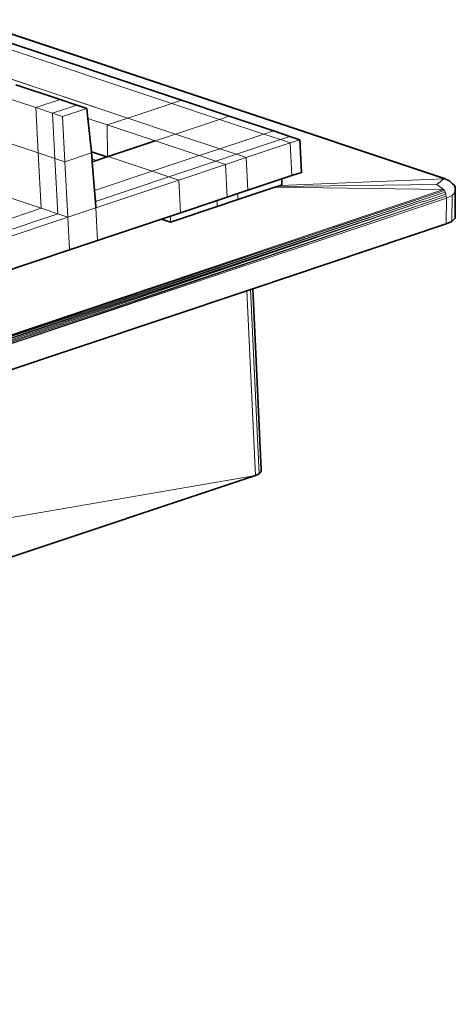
# Model space of a CAD drawing. Header units: inches. Extents: x 0 to 12.9, y 0 to 8.3.
# Tile 70 of 74: x 10.097 to 10.457, y 1.415 to 2.228. Entities that reach past the tile are written whole.
import ezdxf

# ---------------------------------------------------------------- set-up
doc = ezdxf.new("R2010")
doc.units = ezdxf.units.IN
doc.header["$MEASUREMENT"] = 0
doc.layers.add('Default', color=7, linetype='Continuous')

# ---------------------------------------------------------------- blocks, each defined once
blk = doc.blocks.new('MODEL_3')
at = {"lineweight": 0}
for p, q in [((10.01478, 2.2282), (10.22237, 2.159)), ((10.22237, 2.159), (10.01478, 2.2282)), ((9.97839, 2.21607), (10.18598, 2.14687)), ((10.18598, 2.14687), (9.97839, 2.21607)), ((10.07358, 2.21388), (10.23029, 2.16164)), ((10.23029, 2.16164), (10.07358, 2.21388)), ((10.08473, 2.2176), (10.4471, 2.09656)), ((10.13005, 2.1622), (10.09343, 2.17441)), ((10.09343, 2.17441), (10.13005, 2.1622)), ((10.10994, 2.1555), (10.07331, 2.16771)), ((10.07331, 2.16771), (10.10994, 2.1555)), ((10.13005, 2.1622), (10.10994, 2.1555)), ((10.10994, 2.1555), (10.13005, 2.1622)), ((10.12375, 2.1509), (10.14387, 2.1576)), ((10.14387, 2.1576), (10.12375, 2.1509)), ((10.14387, 2.1576), (10.13005, 2.1622)), ((10.13005, 2.1622), (10.14387, 2.1576)), ((10.14387, 2.1576), (10.15199, 2.15489)), ((10.15199, 2.15489), (10.14387, 2.1576)), ((10.22237, 2.159), (10.18598, 2.14687)), ((10.18598, 2.14687), (10.22237, 2.159)), ((10.23029, 2.16164), (10.22237, 2.159)), ((10.22237, 2.159), (10.23029, 2.16164)), ((10.22237, 2.159), (10.26186, 2.14584)), ((10.26186, 2.14584), (10.22237, 2.159)), ((10.26979, 2.14848), (10.23029, 2.16164)), ((10.23029, 2.16164), (10.26979, 2.14848)), ((10.12375, 2.1509), (10.10994, 2.1555)), ((10.10994, 2.1555), (10.11177, 2.1181)), ((10.11177, 2.1181), (10.10994, 2.1555)), ((10.10994, 2.1555), (10.12375, 2.1509)), ((10.1257, 2.11346), (10.12375, 2.1509)), ((10.12375, 2.1509), (10.13188, 2.14819)), ((10.13188, 2.14819), (10.12375, 2.1509)), ((10.12375, 2.1509), (10.1257, 2.11346)), ((10.13188, 2.14819), (10.15199, 2.15489)), ((10.15199, 2.15489), (10.13188, 2.14819)), ((10.13188, 2.14819), (10.13389, 2.11073)), ((10.13389, 2.11073), (10.13188, 2.14819)), ((10.15199, 2.15489), (10.15291, 2.14656)), ((10.15291, 2.14656), (10.15199, 2.15489)), ((10.26186, 2.14584), (10.26979, 2.14848)), ((10.26979, 2.14848), (10.26186, 2.14584)), ((10.30628, 2.13631), (10.26979, 2.14848)), ((10.26979, 2.14848), (10.30628, 2.13631)), ((10.15291, 2.14656), (10.15595, 2.11899)), ((10.16898, 2.14121), (10.15291, 2.14656)), ((10.15291, 2.14656), (10.16898, 2.14121)), ((10.15595, 2.11899), (10.15291, 2.14656)), ((10.18598, 2.14687), (10.16898, 2.14121)), ((10.16898, 2.14121), (10.18598, 2.14687)), ((10.16898, 2.14121), (10.16927, 2.11497)), ((10.16927, 2.11497), (10.16898, 2.14121)), ((10.16898, 2.14121), (10.20848, 2.12804)), ((10.20848, 2.12804), (10.16898, 2.14121)), ((10.18598, 2.14687), (10.22548, 2.13371)), ((10.22548, 2.13371), (10.18598, 2.14687)), ((10.22548, 2.13371), (10.26186, 2.14584)), ((10.26186, 2.14584), (10.22548, 2.13371)), ((10.26186, 2.14584), (10.29835, 2.13367)), ((10.29835, 2.13367), (10.26186, 2.14584)), ((10.22548, 2.13371), (10.20848, 2.12804)), ((10.20848, 2.12804), (10.22548, 2.13371)), ((10.22548, 2.13371), (10.26196, 2.12154)), ((10.26196, 2.12154), (10.22548, 2.13371)), ((10.29835, 2.13367), (10.26196, 2.12154)), ((10.26196, 2.12154), (10.29835, 2.13367)), ((10.30628, 2.13631), (10.29835, 2.13367)), ((10.29835, 2.13367), (10.30628, 2.13631)), ((10.29835, 2.13367), (10.31211, 2.12909)), ((10.31211, 2.12909), (10.29835, 2.13367)), ((10.32003, 2.13173), (10.30628, 2.13631)), ((10.30628, 2.13631), (10.32003, 2.13173)), ((10.11177, 2.1181), (10.07487, 2.1304)), ((10.07487, 2.1304), (10.11177, 2.1181)), ((10.20848, 2.12804), (10.1697, 2.11512)), ((10.1697, 2.11512), (10.20848, 2.12804)), ((10.24496, 2.11588), (10.20848, 2.12804)), ((10.20848, 2.12804), (10.24496, 2.11588)), ((10.27572, 2.11696), (10.31211, 2.12909)), ((10.31211, 2.12909), (10.27572, 2.11696)), ((10.28382, 2.11426), (10.32021, 2.12639)), ((10.32021, 2.12639), (10.28382, 2.11426)), ((10.32003, 2.13173), (10.31211, 2.12909)), ((10.31211, 2.12909), (10.32021, 2.12639)), ((10.32813, 2.12903), (10.32003, 2.13173)), ((10.32021, 2.12639), (10.32813, 2.12903)), ((10.32021, 2.12639), (10.32162, 2.09936)), ((10.32162, 2.09936), (10.32021, 2.12639)), ((10.32813, 2.12903), (10.32954, 2.10201)), ((10.32954, 2.10201), (10.32813, 2.12903)), ((10.11442, 2.07236), (10.11177, 2.1181)), ((10.11177, 2.1181), (10.1257, 2.11346)), ((10.1257, 2.11346), (10.11177, 2.1181)), ((10.11177, 2.1181), (10.11442, 2.07236)), ((10.13389, 2.11073), (10.15605, 2.11812)), ((10.15605, 2.11812), (10.13389, 2.11073)), ((10.15595, 2.11899), (10.15605, 2.11812)), ((10.16865, 2.11476), (10.15595, 2.11899)), ((10.15595, 2.11899), (10.16865, 2.11476)), ((10.15605, 2.11812), (10.15595, 2.11899)), ((10.15605, 2.11812), (10.15643, 2.11316)), ((10.15643, 2.11316), (10.15605, 2.11812)), ((10.24496, 2.11588), (10.20619, 2.10295)), ((10.20619, 2.10295), (10.24496, 2.11588)), ((10.26196, 2.12154), (10.24496, 2.11588)), ((10.24496, 2.11588), (10.26196, 2.12154)), ((10.25872, 2.11129), (10.24496, 2.11588)), ((10.24496, 2.11588), (10.25872, 2.11129)), ((10.27572, 2.11696), (10.25872, 2.11129)), ((10.25872, 2.11129), (10.27572, 2.11696)), ((10.26196, 2.12154), (10.27572, 2.11696)), ((10.27572, 2.11696), (10.26196, 2.12154)), ((10.27572, 2.11696), (10.28382, 2.11426)), ((10.28382, 2.11426), (10.27572, 2.11696)), ((10.12818, 2.06778), (10.1257, 2.11346)), ((10.1257, 2.11346), (10.13389, 2.11073)), ((10.13389, 2.11073), (10.1257, 2.11346)), ((10.1257, 2.11346), (10.12818, 2.06778)), ((10.13628, 2.06508), (10.13389, 2.11073)), ((10.13389, 2.11073), (10.13628, 2.06508)), ((10.15643, 2.11316), (10.15661, 2.11075)), ((10.16014, 2.11193), (10.15643, 2.11316)), ((10.15661, 2.11075), (10.16014, 2.11193)), ((10.15661, 2.11075), (10.15843, 2.08703)), ((10.15843, 2.08703), (10.15661, 2.11075)), ((10.16865, 2.11476), (10.16014, 2.11193)), ((10.16014, 2.11193), (10.16865, 2.11476)), ((10.16927, 2.11497), (10.16865, 2.11476)), ((10.16865, 2.11476), (10.16927, 2.11497)), ((10.1697, 2.11512), (10.16927, 2.11497)), ((10.16927, 2.11497), (10.1697, 2.11512)), ((10.20619, 2.10295), (10.1697, 2.11512)), ((10.1697, 2.11512), (10.20619, 2.10295)), ((10.21995, 2.09837), (10.25872, 2.11129)), ((10.25872, 2.11129), (10.21995, 2.09837)), ((10.22805, 2.09567), (10.26682, 2.10859)), ((10.26682, 2.10859), (10.22805, 2.09567)), ((10.25872, 2.11129), (10.26682, 2.10859)), ((10.26682, 2.10859), (10.25872, 2.11129)), ((10.26682, 2.10859), (10.28382, 2.11426)), ((10.28382, 2.11426), (10.26682, 2.10859)), ((10.26682, 2.10859), (10.26823, 2.08157)), ((10.26823, 2.08157), (10.26682, 2.10859)), ((10.28382, 2.11426), (10.28523, 2.08723)), ((10.28523, 2.08723), (10.28382, 2.11426)), ((10.20619, 2.10295), (10.15843, 2.08703)), ((10.15843, 2.08703), (10.20619, 2.10295)), ((10.20619, 2.10295), (10.21995, 2.09837)), ((10.21995, 2.09837), (10.20619, 2.10295)), ((10.32162, 2.09936), (10.31332, 2.0966)), ((10.31332, 2.0966), (10.32162, 2.09936)), ((10.32954, 2.10201), (10.32162, 2.09936)), ((10.32162, 2.09936), (10.32954, 2.10201)), ((10.21995, 2.09837), (10.15911, 2.07809)), ((10.15911, 2.07809), (10.21995, 2.09837)), ((10.15952, 2.07282), (10.22805, 2.09567)), ((10.22805, 2.09567), (10.15952, 2.07282)), ((10.22805, 2.09567), (10.21995, 2.09837)), ((10.21995, 2.09837), (10.22805, 2.09567)), ((10.22805, 2.09567), (10.22946, 2.06864)), ((10.22946, 2.06864), (10.22805, 2.09567)), ((10.31332, 2.0966), (10.28523, 2.08723)), ((10.28523, 2.08723), (10.31332, 2.0966)), ((10.44156, 2.09188), (10.30947, 2.09039)), ((10.30947, 2.09039), (10.44156, 2.09188)), ((10.31215, 2.09128), (10.30947, 2.09039)), ((10.30947, 2.09039), (10.31215, 2.09128)), ((10.4471, 2.09656), (10.31215, 2.09128)), ((10.31215, 2.09128), (10.4471, 2.09656)), ((10.31215, 2.09128), (10.31332, 2.09167)), ((10.31332, 2.09167), (10.31215, 2.09128)), ((10.31332, 2.09167), (10.31332, 2.0966)), ((10.31332, 2.0966), (10.31332, 2.09167)), ((10.4471, 2.09656), (10.44156, 2.09188)), ((10.44156, 2.09188), (10.44697, 2.08774)), ((10.44697, 2.08774), (9.9062, 1.90648)), ((9.9062, 1.90648), (10.44697, 2.08774)), ((10.44768, 2.08697), (9.9062, 1.90648)), ((9.9062, 1.90648), (10.44768, 2.08697)), ((10.44768, 2.08697), (9.90731, 1.90588)), ((9.90731, 1.90588), (10.44768, 2.08697)), ((10.44836, 2.08572), (9.90731, 1.90588)), ((9.90731, 1.90588), (10.44836, 2.08572)), ((10.44836, 2.08572), (9.9084, 1.9048)), ((9.9084, 1.9048), (10.44836, 2.08572)), ((10.11442, 2.07236), (10.07793, 2.08453)), ((10.07793, 2.08453), (10.11442, 2.07236)), ((10.15843, 2.08703), (10.15911, 2.07809)), ((10.15911, 2.07809), (10.15843, 2.08703)), ((10.27694, 2.08447), (10.26823, 2.08157)), ((10.26823, 2.08157), (10.27694, 2.08447)), ((10.27694, 2.07954), (10.30739, 2.08969)), ((10.30739, 2.08969), (10.27694, 2.07954)), ((10.28523, 2.08723), (10.27694, 2.08447)), ((10.27694, 2.08447), (10.28523, 2.08723)), ((10.27694, 2.08447), (10.27694, 2.07954)), ((10.27694, 2.07954), (10.27694, 2.08447)), ((10.30947, 2.09039), (10.30739, 2.08969)), ((10.30739, 2.08969), (10.30947, 2.09039)), ((10.30739, 2.08969), (10.44697, 2.08774)), ((10.44697, 2.08774), (10.30739, 2.08969)), ((10.43099, 2.07806), (10.4489, 2.08412)), ((10.4489, 2.08412), (10.43099, 2.07806)), ((10.44697, 2.08774), (10.44768, 2.08697)), ((10.44768, 2.08697), (10.44836, 2.08572)), ((10.44836, 2.08572), (10.4489, 2.08412)), ((10.4489, 2.08412), (10.44923, 2.0824)), ((10.45401, 2.08294), (10.45673, 2.08563)), ((10.45673, 2.08563), (10.45654, 2.06425)), ((10.43081, 2.07812), (9.9084, 1.9048)), ((9.9084, 1.9048), (10.43081, 2.07812)), ((10.43081, 2.07812), (9.90929, 1.90332)), ((9.90929, 1.90332), (10.43081, 2.07812)), ((9.90983, 1.90169), (10.44923, 2.0824)), ((10.44923, 2.0824), (9.90983, 1.90169)), ((9.90983, 1.90169), (10.43081, 2.07812)), ((10.43081, 2.07812), (9.90983, 1.90169)), ((9.91, 1.90015), (10.44923, 2.0824)), ((10.44923, 2.0824), (9.91, 1.90015)), ((9.91, 1.90015), (10.44932, 2.08082)), ((10.44932, 2.08082), (9.91, 1.90015)), ((10.15911, 2.07809), (10.15952, 2.07282)), ((10.15952, 2.07282), (10.15911, 2.07809)), ((10.25994, 2.0788), (10.22946, 2.06864)), ((10.22946, 2.06864), (10.25994, 2.0788)), ((10.26823, 2.08157), (10.25994, 2.0788)), ((10.25994, 2.0788), (10.26823, 2.08157)), ((10.25994, 2.07388), (10.27694, 2.07954)), ((10.27694, 2.07954), (10.25994, 2.07388)), ((10.25994, 2.07388), (10.25994, 2.0788)), ((10.25994, 2.0788), (10.25994, 2.07388)), ((10.43081, 2.07812), (10.43099, 2.07806)), ((10.43099, 2.07806), (10.43081, 2.07812)), ((10.44912, 2.05943), (10.44932, 2.08082)), ((10.44932, 2.08082), (10.44912, 2.05943)), ((10.44923, 2.0824), (10.44932, 2.08082)), ((10.44932, 2.08082), (10.45401, 2.08294)), ((10.45401, 2.08294), (10.45381, 2.06155)), ((10.45381, 2.06155), (10.45401, 2.08294)), ((10.11442, 2.07236), (10.02978, 2.04415)), ((10.02978, 2.04415), (10.11442, 2.07236)), ((10.03055, 2.03523), (10.12818, 2.06778)), ((10.12818, 2.06778), (10.03055, 2.03523)), ((10.12818, 2.06778), (10.11442, 2.07236)), ((10.11442, 2.07236), (10.12818, 2.06778)), ((10.12818, 2.06778), (10.13628, 2.06508)), ((10.13628, 2.06508), (10.12818, 2.06778)), ((10.13628, 2.06508), (10.15952, 2.07282)), ((10.15952, 2.07282), (10.13628, 2.06508)), ((10.15952, 2.07282), (10.16093, 2.0458)), ((10.16093, 2.0458), (10.15952, 2.07282)), ((10.22116, 2.06095), (10.25994, 2.07388)), ((10.25994, 2.07388), (10.22116, 2.06095)), ((10.22946, 2.06864), (10.22116, 2.06588)), ((10.22116, 2.06588), (10.22946, 2.06864)), ((10.031, 2.02998), (10.13628, 2.06508)), ((10.13628, 2.06508), (10.031, 2.02998)), ((10.13628, 2.06508), (10.13769, 2.03805)), ((10.13769, 2.03805), (10.13628, 2.06508)), ((10.21377, 2.06341), (10.16093, 2.0458)), ((10.16093, 2.0458), (10.21377, 2.06341)), ((10.22116, 2.06588), (10.21377, 2.06341)), ((10.21377, 2.06341), (10.22116, 2.06095)), ((10.22116, 2.06095), (10.22116, 2.06588)), ((10.44912, 2.05943), (10.28924, 2.00586)), ((10.45381, 2.06155), (10.44912, 2.05943)), ((10.45654, 2.06425), (10.45381, 2.06155)), ((10.16093, 2.0458), (10.13769, 2.03805)), ((10.13769, 2.03805), (10.16093, 2.0458)), ((10.13769, 2.03805), (10.03241, 2.00296)), ((10.03241, 2.00296), (10.13769, 2.03805)), ((10.28441, 2.00424), (9.91, 1.87879)), ((9.91, 1.87879), (10.28441, 2.00424)), ((10.28744, 2.00525), (10.28441, 2.00424)), ((10.28441, 2.00424), (10.28744, 2.00525)), ((10.28441, 2.00424), (10.29145, 1.85142)), ((10.29145, 1.85142), (10.28441, 2.00424)), ((10.28924, 2.00586), (10.28744, 2.00525)), ((10.28744, 2.00525), (10.28924, 2.00586)), ((10.28744, 2.00525), (10.29446, 1.85278)), ((10.29446, 1.85278), (10.28744, 2.00525)), ((10.28924, 2.00586), (10.29621, 1.85638)), ((10.29621, 1.85638), (10.29621, 1.85451)), ((10.29145, 1.85142), (8.98078, 1.41453)), ((10.29145, 1.85142), (9.33864, 1.68837)), ((9.33864, 1.68837), (10.29145, 1.85142)), ((10.29446, 1.85278), (10.29145, 1.85142)), ((10.29621, 1.85451), (10.29446, 1.85278))]:
    blk.add_line(p, q, dxfattribs=at).dxf.unprotected_set("ltscale", 0)
at = {"lineweight": 35}
for p, q in [((10.23029, 2.16164), (10.07358, 2.21388)), ((10.44775, 2.09688), (10.08695, 2.21739)), ((10.09343, 2.17441), (10.13005, 2.1622)), ((10.14387, 2.1576), (10.13005, 2.1622)), ((10.15199, 2.15489), (10.14387, 2.1576)), ((10.23029, 2.16164), (10.26979, 2.14848)), ((10.15199, 2.15489), (10.15291, 2.14656)), ((10.30628, 2.13631), (10.26979, 2.14848)), ((10.15291, 2.14656), (10.15595, 2.11899)), ((10.30628, 2.13631), (10.32003, 2.13173)), ((10.20848, 2.12804), (10.1697, 2.11512)), ((10.32003, 2.13173), (10.32813, 2.12903)), ((10.32813, 2.12903), (10.32954, 2.10201)), ((10.16865, 2.11476), (10.15595, 2.11899)), ((10.15595, 2.11899), (10.15605, 2.11812)), ((10.15605, 2.11812), (10.15643, 2.11316)), ((10.15643, 2.11316), (10.15661, 2.11075)), ((10.15661, 2.11075), (10.16014, 2.11193)), ((10.15661, 2.11075), (10.15843, 2.08703)), ((10.16014, 2.11193), (10.16865, 2.11476)), ((10.16865, 2.11476), (10.16927, 2.11497)), ((10.16927, 2.11497), (10.1697, 2.11512)), ((10.31332, 2.0966), (10.32162, 2.09936)), ((10.32162, 2.09936), (10.32954, 2.10201)), ((10.28523, 2.08723), (10.31332, 2.0966)), ((10.30947, 2.09039), (10.31215, 2.09128)), ((10.31215, 2.09128), (10.31332, 2.09167)), ((10.31332, 2.0966), (10.31332, 2.09167)), ((10.44839, 2.09671), (10.44775, 2.09688)), ((10.45062, 2.09551), (10.44839, 2.09671)), ((10.452, 2.09503), (10.45062, 2.09551)), ((10.45312, 2.09404), (10.452, 2.09503)), ((10.4545, 2.09257), (10.45312, 2.09404)), ((10.45574, 2.09145), (10.4545, 2.09257)), ((10.45649, 2.09003), (10.45574, 2.09145)), ((10.15843, 2.08703), (10.15911, 2.07809)), ((10.26823, 2.08157), (10.27694, 2.08447)), ((10.27694, 2.07954), (10.30739, 2.08969)), ((10.27694, 2.08447), (10.28523, 2.08723)), ((10.30739, 2.08969), (10.30947, 2.09039)), ((10.45672, 2.08855), (10.45649, 2.09003)), ((10.45673, 2.08563), (10.45654, 2.06425)), ((10.45672, 2.08855), (10.45673, 2.08563)), ((10.15911, 2.07809), (10.15952, 2.07282)), ((10.25994, 2.0788), (10.22946, 2.06864)), ((10.26823, 2.08157), (10.25994, 2.0788)), ((10.25994, 2.07388), (10.27694, 2.07954)), ((10.43081, 2.07812), (10.43099, 2.07806)), ((10.25994, 2.07388), (10.22116, 2.06095)), ((10.22116, 2.06588), (10.22946, 2.06864)), ((10.16093, 2.0458), (10.21377, 2.06341)), ((10.21377, 2.06341), (10.22116, 2.06588)), ((10.22116, 2.06095), (10.21377, 2.06341)), ((10.44912, 2.05943), (10.28924, 2.00586)), ((10.45381, 2.06155), (10.44912, 2.05943)), ((10.45654, 2.06425), (10.45381, 2.06155)), ((10.16093, 2.0458), (10.13769, 2.03805)), ((10.13769, 2.03805), (10.03241, 2.00296)), ((10.28441, 2.00424), (9.91, 1.87879)), ((10.28744, 2.00525), (10.28441, 2.00424)), ((10.28924, 2.00586), (10.28744, 2.00525)), ((10.28924, 2.00586), (10.29621, 1.85638)), ((10.29621, 1.85451), (10.29621, 1.85638)), ((8.98078, 1.41453), (10.29145, 1.85142)), ((10.29145, 1.85142), (10.29446, 1.85278)), ((10.29446, 1.85278), (10.29621, 1.85451))]:
    blk.add_line(p, q, dxfattribs=at)
blk = doc.blocks.new('Page 1')
at = {"layer": 'Default'}
blk.add_blockref('MODEL_3', (0, 0), dxfattribs=at)

msp = doc.modelspace()

# ---------------------------------------------------------------- block references
msp.add_blockref('Page 1', (0, 0))

doc.saveas('drawing.dxf')
